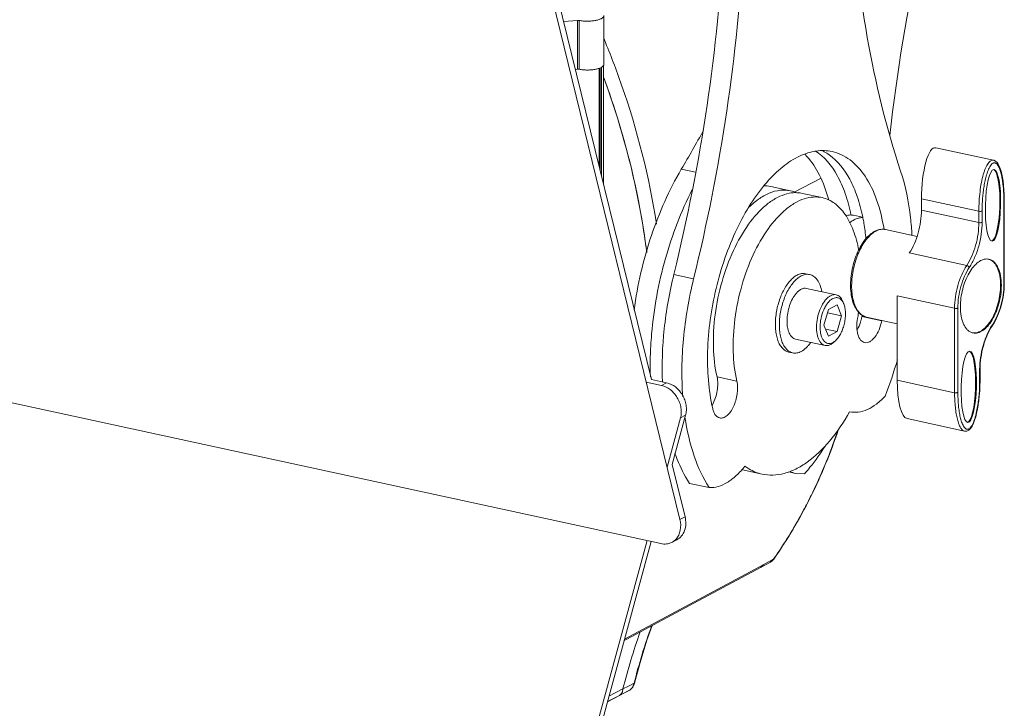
# Model space of a CAD drawing. Header units: millimetres. Extents: x 29170 to 33192, y 36 to 3108.
# Tile 177 of 256: x 32641 to 32850, y 1055 to 1201. Entities that reach past the tile are written whole.
import ezdxf

# ---------------------------------------------------------------- set-up
doc = ezdxf.new("R2010")
doc.units = ezdxf.units.MM
doc.layers.add('细实线', color=7, linetype='Continuous', lineweight=13)

msp = doc.modelspace()

# ---------------------------------------------------------------- linework, layer by layer
at = {"layer": '细实线'}
for p, q in [((32781.131, 1095.351), (32747.342, 1233.204)), ((32775.08, 1125.036), (32748.428, 1233.769)), ((32759.435, 1201.182), (32756.469, 1200.966)), ((32759.435, 1201.182), (32759.441, 1190.822)), ((32759.784, 1201.164), (32759.791, 1190.805)), ((32764.998, 1202.193), (32765.004, 1191.834)), ((32765.026, 1197.262), (32765.106, 1197.07)), ((32759.441, 1190.822), (32758.963, 1190.788)), ((32759.005, 1190.822), (32759.005, 1190.617)), ((32764.005, 1191.015), (32764.018, 1170.166)), ((32764.209, 1191.091), (32764.223, 1169.33)), ((32764.495, 1168.219), (32764.481, 1191.214)), ((32764.931, 1166.441), (32764.915, 1191.574)), ((32847.62, 1171.54), (32835.446, 1174.183)), ((32784.444, 1168.959), (32781.431, 1169.613)), ((32805.365, 1164.777), (32810.938, 1167.676)), ((32804.585, 1165.046), (32800.388, 1165.958)), ((32811.302, 1163.589), (32807.104, 1164.5)), ((32832.361, 1163.343), (32844.534, 1160.701)), ((32832.362, 1160.946), (32832.361, 1163.343)), ((32849.935, 1145.351), (32849.924, 1163.245)), ((32849.855, 1145.26), (32849.843, 1163.153)), ((32817.914, 1159.844), (32819.83, 1159.428)), ((32844.536, 1158.304), (32832.362, 1160.946)), ((32844.534, 1160.701), (32844.536, 1158.304)), ((32845.226, 1160.751), (32845.227, 1158.354)), ((32469.239, 1157.027), (32777.102, 1090.208)), ((32831.444, 1155.372), (32824.732, 1156.829)), ((32841.96, 1149.213), (32829.786, 1151.855)), ((32784.036, 1146.387), (32779.838, 1147.298)), ((32808.642, 1147.282), (32807.802, 1147.464)), ((32814.26, 1142.993), (32808.005, 1144.35)), ((32839.385, 1140.122), (32827.211, 1142.765)), ((32827.211, 1142.765), (32827.222, 1124.871)), ((32814.495, 1140.832), (32812.613, 1139.853)), ((32815.437, 1138.496), (32814.495, 1140.832)), ((32815.873, 1141.083), (32815.669, 1141.579)), ((32812.613, 1139.853), (32811.673, 1136.538)), ((32815.437, 1138.496), (32812.414, 1139.153)), ((32814.498, 1135.182), (32815.437, 1138.496)), ((32819.735, 1138.408), (32823.933, 1137.497)), ((32820.702, 1138.261), (32827.214, 1136.848)), ((32839.385, 1140.122), (32839.396, 1122.229)), ((32840.076, 1140.173), (32840.087, 1122.279)), ((32811.673, 1136.538), (32812.616, 1134.203)), ((32823.944, 1137.558), (32823.933, 1137.497)), ((32814.498, 1135.182), (32812.002, 1135.723)), ((32812.616, 1134.203), (32814.498, 1135.182)), ((32811.927, 1132.243), (32805.672, 1133.6)), ((32814.187, 1133.312), (32813.795, 1132.945)), ((32805.036, 1130.669), (32804.196, 1130.851)), ((32844.705, 1124.682), (32844.703, 1127.079)), ((32844.785, 1124.773), (32844.783, 1127.17)), ((32777.223, 1123.77), (32773.993, 1124.471)), ((32778.309, 1124.335), (32775.08, 1125.036)), ((32778.309, 1124.335), (32777.223, 1123.77)), ((32789.002, 1125.559), (32793.199, 1124.648)), ((32827.222, 1124.871), (32839.396, 1122.229)), ((32844.769, 1123.705), (32844.785, 1124.773)), ((32779.498, 1107.009), (32782.345, 1117.441)), ((32782.345, 1117.441), (32781.258, 1116.876)), ((32817.127, 1118.189), (32817.129, 1118.189)), ((32778.412, 1106.444), (32781.258, 1116.876)), ((32829.297, 1116.717), (32841.471, 1114.074)), ((32814.622, 1114.134), (32814.681, 1114.308)), ((32782.217, 1095.917), (32779.498, 1107.009)), ((32794.378, 1105.865), (32798.576, 1104.954)), ((32804.199, 1105.419), (32805.645, 1105.106)), ((32805.645, 1105.106), (32807.583, 1105.044)), ((32783.15, 1102.995), (32787.348, 1102.084)), ((32782.217, 1095.917), (32781.131, 1095.351)), ((32747.632, 993.655), (32774.155, 1090.847)), ((32748.718, 994.22), (32775.035, 1090.656)), ((32780.493, 1091.046), (32779.407, 1090.481)), ((32799.912, 1086.319), (32798.804, 1085.724)), ((32800.247, 1086.499), (32799.912, 1086.319)), ((32800.967, 1086.886), (32800.247, 1086.499)), ((32800.348, 1086.31), (32800.354, 1086.313)), ((32800.966, 1086.854), (32801.03, 1086.94)), ((32800.967, 1086.886), (32801.012, 1086.95)), ((32800.967, 1086.886), (32801.03, 1086.94)), ((32801.03, 1086.94), (32801.03, 1086.94)), ((32798.042, 1085.314), (32769.376, 1069.918)), ((32798.804, 1085.724), (32798.042, 1085.314)), ((32766.087, 1057.867), (32769.034, 1059.399)), ((32770.167, 1058.984), (32768.295, 1058.008)), ((32769.035, 1059.399), (32770.226, 1060.018)), ((32769.384, 1058.587), (32770.478, 1059.155)), ((32770.226, 1060.018), (32771.418, 1060.638)), ((32770.478, 1059.155), (32770.483, 1059.158)), ((32770.483, 1059.158), (32770.684, 1059.292)), ((32770.684, 1059.292), (32771.118, 1059.774)), ((32768.295, 1058.008), (32765.766, 1056.691)), ((32765.772, 1056.712), (32768.29, 1058.019)), ((32768.29, 1058.019), (32769.384, 1058.587))]:
    msp.add_line(p, q, dxfattribs=at)
for points in [[(32849.924, 1163.245), (32849.908, 1164.249), (32849.859, 1165.269), (32849.783, 1166.204), (32849.682, 1167.063), (32849.557, 1167.854), (32849.41, 1168.576), (32849.243, 1169.224), (32849.057, 1169.793), (32848.855, 1170.282), (32848.634, 1170.696), (32848.385, 1171.041), (32848.096, 1171.317), (32847.743, 1171.506), (32847.618, 1171.541)], [(32841.466, 1114.076), (32841.565, 1114.058), (32841.988, 1114.091), (32842.39, 1114.291), (32842.753, 1114.643), (32843.083, 1115.13), (32843.377, 1115.726), (32843.637, 1116.398), (32843.866, 1117.129), (32844.068, 1117.913), (32844.245, 1118.747), (32844.4, 1119.631), (32844.531, 1120.566), (32844.637, 1121.554), (32844.718, 1122.598), (32844.769, 1123.705)], [(32769.302, 1069.645), (32769.859, 1069.945), (32784.085, 1077.58), (32800.354, 1086.313)], [(32800.347, 1086.309), (32800.542, 1086.431), (32800.966, 1086.854)], [(32771.478, 1060.607), (32772.681, 1065.031), (32774.125, 1069.727), (32775.229, 1072.827)], [(32771.118, 1059.774), (32771.428, 1060.434), (32771.478, 1060.607)]]:
    msp.add_lwpolyline(points, dxfattribs=at)
for centre, radius, start, end in [((33210.563, 1133.568), 387.327, 167.62072, 173.59908), ((32540.509, 1312.414), 280.063, 329.34362, 331.27576), ((32798.977, 1159.419), 6.689, 77.83255, 90.69685), ((32780.646, 1154.526), 33.173, 14.99187, 16.51274), ((32879.724, 1160.764), 34.498, 176.65307, 180.02148), ((32879.558, 1160.774), 34.332, 176.36168, 176.65293), ((32781.558, 1151.679), 39.143, 11.16199, 11.54479), ((32824.507, 1152.573), 4.387, 114.50127, 117.50323), ((32824.746, 1152.584), 4.406, 117.50203, 120.05166), ((32824.2, 1154.373), 2.513, 77.77345, 86.62548), ((32846.216, 1148.478), 2.104, 77.76453, 83.68722), ((32834.736, 1145.342), 15.199, 359.68463, 0.03531), ((32771.313, 1146.702), 48.291, 349.5841, 350.24024), ((32771.369, 1146.692), 48.234, 350.23997, 351.22607), ((32814.371, 1144.657), 7.489, 310.4179, 311.12857), ((32810.159, 1140.169), 9.736, 345.66071, 349.57617), ((32753.161, 1150.645), 67.689, 349.58408, 349.79829), ((32857.763, 1129.849), 12.382, 146.69666, 147.4094), ((32837.672, 1142.863), 11.654, 326.6968, 327.45645), ((32856.854, 1127.602), 82.027, 175.03449, 175.18827), ((32843.715, 1136.954), 2.104, 253.10926, 257.75429), ((32811.205, 1135.703), 3.784, 309.54114, 313.20055), ((32747.181, 1151.579), 83.133, 338.79409, 344.38974), ((32861.027, 1127.089), 16.323, 179.70936, 180.03534), ((32781.936, 1123.107), 7.002, 329.59467, 331.62422), ((32704.127, 1151.569), 116.664, 339.67789, 341.28414), ((32709.329, 1149.546), 111.083, 333.77328, 339.72457), ((32796.321, 1114.818), 9.161, 256.83121, 257.74565), ((32713.014, 1147.759), 106.988, 331.85643, 333.75977), ((32717.223, 1145.418), 102.172, 325.60159, 331.90027), ((32799.687, 1087.553), 1.408, 298.28214, 304.7353), ((32719.54, 1143.865), 99.383, 325.06278, 325.58603), ((32728.033, 1135.704), 87.529, 298.7751, 299.00755), ((32769.654, 1060.549), 1.623, 311.98732, 314.2714), ((32769.33, 1060.832), 2.054, 321.49778, 327.2078)]:
    msp.add_arc(centre, radius, start, end, dxfattribs=at)
for centre, major_axis, ratio, start_param, end_param in [((32834.941, 1164.686), (0.386, 9.512), 0.2682237, -0.0468794, 1.7232819), ((32847.367, 1161.989), (0.186, 7.582), 0.2135599, 3.1518312, 6.1897679), ((32842.228, 1123.517), (0.186, 7.582), 0.2135599, 3.1518312, 6.1897679), ((32829.802, 1126.214), (0.386, 9.512), 0.2682237, -4.5599034, -3.1884721)]:
    msp.add_ellipse(centre, major_axis=major_axis, ratio=ratio, start_param=start_param, end_param=end_param, dxfattribs=at)
for centre in [(32847.535, 1161.952), (32842.396, 1123.48)]:
    msp.add_ellipse(centre, major_axis=(0.186, 7.582), ratio=0.2135599, dxfattribs=at)
for points, knots in [([(32817.271, 1229.301), (32817.859, 1218.658), (32820.068, 1198.347), (32824.875, 1178.454), (32827.94, 1169.228)], [0, 0, 0, 0, 0.5230007, 1, 1, 1, 1]), ([(32790.451, 1218.95), (32789.857, 1206.985), (32787.428, 1182.892), (32782.749, 1159.138), (32779.838, 1147.298)], [0, 0, 0, 0, 0.4956061, 1, 1, 1, 1]), ([(32794.623, 1217.519), (32794.016, 1205.639), (32791.579, 1181.722), (32786.926, 1158.14), (32784.036, 1146.387)], [0, 0, 0, 0, 0.4956839, 1, 1, 1, 1]), ([(32759.435, 1201.182), (32759.465, 1201.184), (32759.581, 1201.188), (32759.699, 1201.18), (32759.784, 1201.164)], [0, 0, 0, 0, 0.2556725, 1, 1, 1, 1]), ([(32764.998, 1202.193), (32764.998, 1202.141), (32764.975, 1202.031), (32764.88, 1201.877), (32764.729, 1201.732), (32764.526, 1201.596), (32764.273, 1201.47), (32763.974, 1201.356), (32763.634, 1201.256), (32763.118, 1201.139), (32762.412, 1201.042), (32761.529, 1201.001), (32760.644, 1201.036), (32760.063, 1201.112), (32759.784, 1201.164)], [0, 0, 0, 0, 0.0276748, 0.0586619, 0.0952083, 0.1384167, 0.1885991, 0.2455695, 0.308816, 0.3775983, 0.5279612, 0.6881611, 0.8486834, 1, 1, 1, 1]), ([(32765.106, 1197.07), (32766.421, 1193.907), (32771.259, 1181.236), (32774.612, 1167.991), (32776.172, 1157.977)], [0, 0, 0, 0, 0.2526228, 1, 1, 1, 1]), ([(32759.791, 1190.805), (32759.764, 1190.81), (32759.648, 1190.827), (32759.53, 1190.829), (32759.441, 1190.822)], [0, 0, 0, 0, 0.2374454, 1, 1, 1, 1]), ([(32765.004, 1191.834), (32765.005, 1191.782), (32764.982, 1191.671), (32764.886, 1191.518), (32764.736, 1191.373), (32764.532, 1191.237), (32764.28, 1191.111), (32763.981, 1190.997), (32763.641, 1190.897), (32763.124, 1190.78), (32762.418, 1190.683), (32761.535, 1190.642), (32760.65, 1190.677), (32760.07, 1190.752), (32759.791, 1190.805)], [0, 0, 0, 0, 0.0276748, 0.0586619, 0.0952083, 0.1384167, 0.1885991, 0.2455695, 0.308816, 0.3775983, 0.5279612, 0.6881611, 0.8486834, 1, 1, 1, 1]), ([(32774.102, 1151.976), (32773.708, 1155.098), (32771.74, 1167.675), (32768.31, 1180.018), (32764.996, 1189.008)], [0, 0, 0, 0, 0.2471836, 1, 1, 1, 1]), ([(32765.039, 1188.891), (32766.143, 1185.889), (32770.184, 1173.896), (32772.9, 1161.451), (32774.09, 1152.072)], [0, 0, 0, 0, 0.2528183, 1, 1, 1, 1]), ([(32799.549, 1166.83), (32800.596, 1168.028), (32802.734, 1170.141), (32806.29, 1172.47), (32809.905, 1173.658), (32812.32, 1173.6), (32813.421, 1173.361)], [0, 0, 0, 0, 0.2979025, 0.5591906, 0.7890115, 1, 1, 1, 1]), ([(32807.686, 1172.75), (32808.775, 1171.643), (32810.717, 1168.839), (32811.938, 1165.686), (32812.451, 1163.955)], [0, 0, 0, 0, 0.4623571, 1, 1, 1, 1]), ([(32809.805, 1173.533), (32811.777, 1172.283), (32814.25, 1169.219), (32816.345, 1164.354), (32817.108, 1161.467), (32817.416, 1159.932)], [0, 0, 0, 0, 0.4402491, 0.7049001, 1, 1, 1, 1]), ([(32811.401, 1173.506), (32811.52, 1173.447), (32811.997, 1173.198), (32812.455, 1172.911), (32812.786, 1172.676)], [0, 0, 0, 0, 0.2466708, 1, 1, 1, 1]), ([(32812.786, 1172.676), (32814.623, 1171.373), (32816.907, 1168.392), (32818.884, 1163.717), (32819.612, 1160.969), (32819.909, 1159.513)], [0, 0, 0, 0, 0.4432734, 0.7073022, 1, 1, 1, 1]), ([(32813.421, 1173.361), (32814.095, 1173.215), (32815.435, 1172.76), (32817.995, 1171.202), (32820.784, 1168.019), (32823.151, 1162.922), (32824.08, 1159.005), (32824.419, 1156.884)], [0, 0, 0, 0, 0.0987268, 0.2009855, 0.4265594, 0.6921309, 1, 1, 1, 1]), ([(32771.398, 1139.733), (32772.134, 1145.113), (32774.541, 1155.455), (32778.816, 1165.204), (32781.431, 1169.613)], [0, 0, 0, 0, 0.5143811, 1, 1, 1, 1]), ([(32847.618, 1171.54), (32847.526, 1171.56), (32847.322, 1171.561), (32847.024, 1171.432), (32846.739, 1171.189), (32846.461, 1170.841), (32846.192, 1170.389), (32845.934, 1169.837), (32845.69, 1169.19), (32845.374, 1168.171), (32845.043, 1166.721), (32844.754, 1164.823), (32844.575, 1162.791), (32844.534, 1161.401), (32844.534, 1160.701)], [0, 0, 0, 0, 0.0238356, 0.0497531, 0.0805906, 0.1178333, 0.1620986, 0.2135582, 0.271981, 0.3368782, 0.4836932, 0.6480689, 0.8227862, 1, 1, 1, 1]), ([(32849.843, 1163.153), (32849.843, 1163.923), (32849.791, 1165.423), (32849.581, 1167.257), (32849.296, 1168.624), (32849.064, 1169.408), (32848.831, 1169.976), (32848.634, 1170.35), (32848.409, 1170.665), (32848.18, 1170.868), (32847.973, 1170.958), (32847.809, 1170.982), (32847.636, 1170.953), (32847.463, 1170.87), (32847.296, 1170.736), (32847.074, 1170.493), (32846.83, 1170.112), (32846.582, 1169.595), (32846.365, 1169.035), (32846.177, 1168.449), (32845.957, 1167.648), (32845.735, 1166.631), (32845.534, 1165.402), (32845.388, 1164.176), (32845.321, 1163.359), (32845.295, 1162.952)], [0, 0, 0, 0, 0.1346701, 0.2623026, 0.3223661, 0.3787272, 0.4050421, 0.4297082, 0.4523392, 0.4726498, 0.4821231, 0.4914942, 0.5013324, 0.5122744, 0.5246802, 0.5385525, 0.5696227, 0.603456, 0.6387111, 0.6746907, 0.7110212, 0.7839642, 0.856668, 0.9287499, 1, 1, 1, 1]), ([(32830.343, 1155.66), (32830.276, 1156.887), (32829.899, 1161.47), (32829.003, 1166.028), (32827.94, 1169.228)], [0, 0, 0, 0, 0.2670184, 1, 1, 1, 1]), ([(32788.08, 1118.844), (32787.174, 1122.802), (32786.578, 1131.448), (32788.381, 1144.388), (32791.964, 1154.879), (32795.985, 1162.239), (32798.316, 1165.42), (32799.549, 1166.83)], [0, 0, 0, 0, 0.2398532, 0.5055234, 0.7680739, 0.8893715, 1, 1, 1, 1]), ([(32783.747, 1165.293), (32781.353, 1160.636), (32777.548, 1150.614), (32775.603, 1140.087), (32775.135, 1134.702)], [0, 0, 0, 0, 0.4920788, 1, 1, 1, 1]), ([(32789.002, 1125.559), (32788.533, 1127.608), (32788.047, 1132.034), (32788.439, 1138.867), (32789.874, 1145.801), (32792.242, 1152.285), (32795.351, 1157.809), (32798.522, 1161.447), (32801.257, 1163.401), (32803.237, 1164.316), (32805.207, 1164.721), (32806.499, 1164.631), (32807.106, 1164.499)], [0, 0, 0, 0, 0.1320682, 0.2776884, 0.4285146, 0.5753495, 0.7096289, 0.8249828, 0.87487, 0.9198704, 0.961016, 1, 1, 1, 1]), ([(32793.199, 1124.648), (32792.731, 1126.697), (32792.245, 1131.123), (32792.637, 1137.956), (32794.072, 1144.89), (32796.44, 1151.374), (32799.549, 1156.898), (32802.72, 1160.535), (32805.454, 1162.49), (32807.435, 1163.405), (32809.405, 1163.81), (32810.697, 1163.72), (32811.303, 1163.588)], [0, 0, 0, 0, 0.1320682, 0.2776884, 0.4285146, 0.5753495, 0.7096289, 0.8249828, 0.87487, 0.9198704, 0.961016, 1, 1, 1, 1]), ([(32795.506, 1161.281), (32796.207, 1161.995), (32797.629, 1163.249), (32799.961, 1164.605), (32802.311, 1165.267), (32803.867, 1165.202), (32804.585, 1165.046)], [0, 0, 0, 0, 0.293275, 0.5529184, 0.7846096, 1, 1, 1, 1]), ([(32811.303, 1163.588), (32812.244, 1163.384), (32814.154, 1162.477), (32816.409, 1159.981), (32818.101, 1156.535), (32818.789, 1153.88), (32819.05, 1152.441)], [0, 0, 0, 0, 0.2018442, 0.428264, 0.6933372, 1, 1, 1, 1]), ([(32849.843, 1163.153), (32849.855, 1163.16), (32849.89, 1163.18), (32849.924, 1163.217), (32849.924, 1163.245)], [0, 0, 0, 0, 0.3248228, 1, 1, 1, 1]), ([(32817.914, 1159.844), (32817.659, 1159.899), (32817.118, 1159.94), (32816.586, 1159.841), (32816.324, 1159.762)], [0, 0, 0, 0, 0.4875608, 1, 1, 1, 1]), ([(32819.847, 1159.363), (32819.556, 1159.367), (32818.944, 1159.284), (32818.374, 1159.053), (32818.093, 1158.907)], [0, 0, 0, 0, 0.478654, 1, 1, 1, 1]), ([(32819.961, 1159.256), (32820.031, 1158.901), (32820.298, 1157.439), (32820.488, 1155.962), (32820.592, 1154.842)], [0, 0, 0, 0, 0.2434194, 1, 1, 1, 1]), ([(32829.786, 1151.855), (32830.198, 1152.481), (32830.93, 1153.864), (32831.731, 1156.117), (32832.238, 1158.509), (32832.363, 1160.141), (32832.362, 1160.946)], [0, 0, 0, 0, 0.2350449, 0.4883296, 0.7476401, 1, 1, 1, 1]), ([(32845.226, 1160.751), (32845.183, 1160.729), (32845.078, 1160.697), (32844.846, 1160.666), (32844.657, 1160.674), (32844.534, 1160.701)], [0, 0, 0, 0, 0.2049235, 0.4627918, 1, 1, 1, 1]), ([(32818.093, 1158.907), (32818.009, 1158.863), (32817.663, 1158.671), (32817.34, 1158.441), (32817.106, 1158.251)], [0, 0, 0, 0, 0.2389666, 1, 1, 1, 1]), ([(32844.536, 1158.304), (32844.536, 1157.499), (32844.412, 1155.866), (32843.905, 1153.474), (32843.104, 1151.222), (32842.372, 1149.839), (32841.96, 1149.213)], [0, 0, 0, 0, 0.2523659, 0.5116704, 0.7649493, 1, 1, 1, 1]), ([(32845.227, 1158.354), (32845.228, 1157.507), (32845.097, 1155.788), (32844.563, 1153.27), (32843.72, 1150.9), (32842.949, 1149.444), (32842.516, 1148.785)], [0, 0, 0, 0, 0.2523649, 0.5116704, 0.7649502, 1, 1, 1, 1]), ([(32845.227, 1158.354), (32845.185, 1158.332), (32845.08, 1158.3), (32844.848, 1158.268), (32844.659, 1158.277), (32844.536, 1158.304)], [0, 0, 0, 0, 0.2049485, 0.4627983, 1, 1, 1, 1]), ([(32822.481, 1156.465), (32821.759, 1156.089), (32820.775, 1155.198), (32819.722, 1153.746), (32819.246, 1152.883), (32819.023, 1152.425)], [0, 0, 0, 0, 0.4532338, 0.716063, 1, 1, 1, 1]), ([(32819.068, 1151.982), (32819.289, 1152.481), (32819.764, 1153.418), (32820.601, 1154.669), (32821.512, 1155.677), (32822.194, 1156.198), (32822.539, 1156.398)], [0, 0, 0, 0, 0.2871171, 0.5520423, 0.7902367, 1, 1, 1, 1]), ([(32822.687, 1156.565), (32823.012, 1156.713), (32823.688, 1156.924), (32824.4, 1156.901), (32824.732, 1156.829)], [0, 0, 0, 0, 0.512658, 1, 1, 1, 1]), ([(32822.711, 1156.492), (32822.973, 1156.628), (32823.505, 1156.839), (32824.078, 1156.898), (32824.348, 1156.882)], [0, 0, 0, 0, 0.5223001, 1, 1, 1, 1]), ([(32819.023, 1152.425), (32818.754, 1151.871), (32818.276, 1150.71), (32817.751, 1148.889), (32817.419, 1147.016), (32817.293, 1145.165), (32817.379, 1143.408), (32817.677, 1141.812), (32818.183, 1140.431), (32818.687, 1139.646), (32818.975, 1139.321)], [0, 0, 0, 0, 0.1347606, 0.2742113, 0.4142361, 0.5506631, 0.6796851, 0.7983205, 0.9049623, 1, 1, 1, 1]), ([(32818.985, 1139.428), (32818.739, 1139.747), (32818.306, 1140.505), (32817.866, 1141.817), (32817.602, 1143.335), (32817.497, 1145.613), (32817.849, 1148.576), (32818.58, 1150.884), (32819.068, 1151.982)], [0, 0, 0, 0, 0.0928441, 0.1989055, 0.3175143, 0.4465883, 0.7231888, 1, 1, 1, 1]), ([(32841.96, 1149.213), (32841.549, 1148.587), (32840.816, 1147.204), (32840.016, 1144.952), (32839.508, 1142.56), (32839.384, 1140.927), (32839.385, 1140.122)], [0, 0, 0, 0, 0.2350507, 0.4883296, 0.7476341, 1, 1, 1, 1]), ([(32842.516, 1148.785), (32842.126, 1148.192), (32841.432, 1146.881), (32840.674, 1144.748), (32840.193, 1142.482), (32840.075, 1140.935), (32840.076, 1140.173)], [0, 0, 0, 0, 0.2350505, 0.4883296, 0.7476343, 1, 1, 1, 1]), ([(32846.447, 1150.569), (32846.282, 1150.588), (32845.936, 1150.585), (32845.415, 1150.464), (32844.891, 1150.231), (32844.166, 1149.758), (32843.302, 1148.893), (32842.403, 1147.563), (32841.645, 1145.966), (32841.069, 1144.191), (32840.707, 1142.334), (32840.619, 1141.075), (32840.619, 1140.455)], [0, 0, 0, 0, 0.0394379, 0.0809973, 0.1258004, 0.1745839, 0.2850829, 0.4124292, 0.5532008, 0.7021844, 0.8532306, 1, 1, 1, 1]), ([(32842.516, 1148.785), (32842.496, 1148.834), (32842.431, 1148.933), (32842.255, 1149.097), (32842.082, 1149.187), (32841.96, 1149.213)], [0, 0, 0, 0, 0.2217331, 0.4809962, 1, 1, 1, 1]), ([(32849.311, 1144.977), (32849.311, 1145.672), (32849.21, 1146.965), (32848.772, 1148.47), (32848.233, 1149.419), (32847.775, 1149.958), (32847.25, 1150.344), (32846.858, 1150.492), (32846.662, 1150.534)], [0, 0, 0, 0, 0.3164854, 0.5884457, 0.7059612, 0.8118412, 0.9085087, 1, 1, 1, 1]), ([(32849.143, 1145.014), (32849.143, 1145.675), (32849.05, 1146.912), (32848.655, 1148.36), (32848.168, 1149.296), (32847.752, 1149.844), (32847.275, 1150.259), (32846.913, 1150.442), (32846.73, 1150.505)], [0, 0, 0, 0, 0.3128539, 0.5845876, 0.7031896, 0.8105621, 0.9084604, 1, 1, 1, 1]), ([(32777.414, 1124.489), (32777.26, 1128.241), (32777.565, 1135.93), (32778.904, 1143.502), (32779.838, 1147.298)], [0, 0, 0, 0, 0.4898708, 1, 1, 1, 1]), ([(32804.196, 1130.851), (32804.075, 1130.877), (32803.833, 1130.952), (32803.365, 1131.185), (32802.823, 1131.643), (32802.293, 1132.395), (32801.874, 1133.336), (32801.575, 1134.441), (32801.402, 1135.68), (32801.362, 1137.018), (32801.454, 1138.417), (32801.676, 1139.838), (32802.022, 1141.239), (32802.481, 1142.58), (32803.042, 1143.824), (32803.686, 1144.934), (32804.398, 1145.879), (32805.157, 1146.633), (32805.714, 1147.017), (32805.994, 1147.162)], [0, 0, 0, 0, 0.0198243, 0.0400493, 0.0830021, 0.1311588, 0.1855698, 0.2463555, 0.3129656, 0.3843823, 0.4592704, 0.5360918, 0.6132038, 0.6889482, 0.7617397, 0.8301605, 0.8930682, 0.9497268, 1, 1, 1, 1]), ([(32805.036, 1130.669), (32804.914, 1130.695), (32804.673, 1130.769), (32804.205, 1131.003), (32803.663, 1131.461), (32803.132, 1132.213), (32802.713, 1133.154), (32802.414, 1134.259), (32802.242, 1135.498), (32802.201, 1136.836), (32802.293, 1138.235), (32802.515, 1139.655), (32802.861, 1141.057), (32803.321, 1142.398), (32803.881, 1143.642), (32804.526, 1144.751), (32805.237, 1145.697), (32805.996, 1146.451), (32806.554, 1146.835), (32806.834, 1146.98)], [0, 0, 0, 0, 0.0198243, 0.0400493, 0.0830021, 0.1311588, 0.1855698, 0.2463555, 0.3129656, 0.3843823, 0.4592704, 0.5360918, 0.6132038, 0.6889482, 0.7617397, 0.8301605, 0.8930682, 0.9497268, 1, 1, 1, 1]), ([(32805.994, 1147.162), (32806.283, 1147.313), (32806.74, 1147.48), (32807.362, 1147.529), (32807.659, 1147.495), (32807.802, 1147.464)], [0, 0, 0, 0, 0.5231242, 0.7648067, 1, 1, 1, 1]), ([(32806.834, 1146.98), (32807.122, 1147.13), (32807.579, 1147.298), (32808.202, 1147.347), (32808.499, 1147.313), (32808.642, 1147.282)], [0, 0, 0, 0, 0.5231242, 0.7648067, 1, 1, 1, 1]), ([(32808.642, 1147.282), (32808.796, 1147.248), (32809.102, 1147.146), (32809.53, 1146.897), (32809.924, 1146.554), (32810.416, 1145.957), (32810.913, 1144.987), (32811.152, 1144.122), (32811.245, 1143.653)], [0, 0, 0, 0, 0.1003767, 0.2039588, 0.3135324, 0.4312064, 0.6951707, 1, 1, 1, 1]), ([(32784.036, 1146.387), (32783.008, 1142.207), (32781.593, 1133.896), (32781.435, 1125.456), (32781.738, 1121.374)], [0, 0, 0, 0, 0.5126128, 1, 1, 1, 1]), ([(32843.268, 1134.905), (32843.434, 1134.883), (32843.78, 1134.879), (32844.303, 1134.99), (32844.831, 1135.216), (32845.561, 1135.681), (32846.433, 1136.541), (32847.34, 1137.871), (32848.106, 1139.472), (32848.689, 1141.256), (32849.055, 1143.123), (32849.144, 1144.39), (32849.143, 1145.014)], [0, 0, 0, 0, 0.0393989, 0.080817, 0.1254258, 0.1740015, 0.2841637, 0.4113744, 0.552231, 0.7014748, 0.8528734, 1, 1, 1, 1]), ([(32843.269, 1134.898), (32843.434, 1134.862), (32843.781, 1134.831), (32844.314, 1134.908), (32844.853, 1135.105), (32845.601, 1135.54), (32846.501, 1136.382), (32847.438, 1137.71), (32848.232, 1139.327), (32848.838, 1141.141), (32849.219, 1143.046), (32849.312, 1144.34), (32849.311, 1144.977)], [0, 0, 0, 0, 0.0393605, 0.0803361, 0.1242752, 0.1721174, 0.2810368, 0.4077179, 0.5488363, 0.6989735, 0.8516172, 1, 1, 1, 1]), ([(32847.414, 1136.648), (32847.804, 1137.241), (32848.498, 1138.551), (32849.257, 1140.685), (32849.737, 1142.951), (32849.855, 1144.498), (32849.855, 1145.26)], [0, 0, 0, 0, 0.2350505, 0.4883296, 0.7476343, 1, 1, 1, 1]), ([(32849.935, 1145.258), (32849.93, 1144.494), (32849.807, 1142.944), (32849.326, 1140.673), (32848.571, 1138.526), (32847.883, 1137.2), (32847.497, 1136.594)], [0, 0, 0, 0, 0.2520354, 0.5102426, 0.7631245, 1, 1, 1, 1]), ([(32849.855, 1145.26), (32849.867, 1145.266), (32849.901, 1145.286), (32849.935, 1145.323), (32849.935, 1145.351)], [0, 0, 0, 0, 0.3254091, 1, 1, 1, 1]), ([(32805.672, 1133.6), (32805.535, 1133.63), (32805.26, 1133.734), (32804.894, 1134.008), (32804.576, 1134.389), (32804.31, 1134.869), (32804.1, 1135.436), (32803.894, 1136.324), (32803.81, 1137.571), (32803.961, 1139.132), (32804.35, 1140.682), (32804.941, 1142.089), (32805.479, 1142.918), (32805.778, 1143.27)], [0, 0, 0, 0, 0.0390281, 0.0803376, 0.1256913, 0.1761281, 0.2320256, 0.2932469, 0.4291674, 0.5770869, 0.7277875, 0.8715964, 1, 1, 1, 1]), ([(32805.778, 1143.27), (32805.937, 1143.456), (32806.261, 1143.788), (32806.644, 1144.055), (32806.836, 1144.155)], [0, 0, 0, 0, 0.5313701, 1, 1, 1, 1]), ([(32806.836, 1144.155), (32807.022, 1144.252), (32807.406, 1144.394), (32807.819, 1144.391), (32808.006, 1144.35)], [0, 0, 0, 0, 0.5242621, 1, 1, 1, 1]), ([(32813.09, 1142.797), (32812.909, 1142.703), (32812.548, 1142.455), (32812.057, 1141.967), (32811.597, 1141.355), (32811.026, 1140.371), (32810.478, 1138.959), (32810.116, 1137.167), (32810.078, 1135.668), (32810.231, 1134.566), (32810.424, 1133.851), (32810.695, 1133.242), (32811.039, 1132.755), (32811.45, 1132.407), (32811.769, 1132.277), (32811.927, 1132.243)], [0, 0, 0, 0, 0.0503044, 0.1069983, 0.1699456, 0.2384099, 0.3868743, 0.540756, 0.6869783, 0.7536294, 0.8144523, 0.8688959, 0.9170813, 0.9600601, 1, 1, 1, 1]), ([(32814.26, 1142.993), (32814.073, 1143.033), (32813.661, 1143.037), (32813.277, 1142.894), (32813.09, 1142.797)], [0, 0, 0, 0, 0.4757482, 1, 1, 1, 1]), ([(32815.629, 1141.561), (32815.513, 1141.744), (32815.309, 1141.994), (32814.97, 1142.228), (32814.705, 1142.34), (32814.424, 1142.391), (32814.028, 1142.378), (32813.736, 1142.274), (32813.552, 1142.179)], [0, 0, 0, 0, 0.2701563, 0.3923555, 0.5094625, 0.6251903, 0.7434361, 1, 1, 1, 1]), ([(32815.669, 1141.579), (32815.593, 1141.764), (32815.423, 1142.105), (32815.092, 1142.536), (32814.703, 1142.844), (32814.408, 1142.961), (32814.26, 1142.993)], [0, 0, 0, 0, 0.2898486, 0.5483901, 0.7814878, 1, 1, 1, 1]), ([(32813.552, 1142.179), (32813.364, 1142.081), (32812.989, 1141.813), (32812.49, 1141.278), (32812.031, 1140.604), (32811.484, 1139.529), (32811.104, 1138.322), (32810.902, 1137.066), (32810.849, 1136.136), (32810.897, 1135.259), (32811.045, 1134.464), (32811.287, 1133.783), (32811.618, 1133.236), (32812.033, 1132.846), (32812.523, 1132.641), (32813.057, 1132.644), (32813.394, 1132.77), (32813.558, 1132.856)], [0, 0, 0, 0, 0.0529545, 0.1135718, 0.1814659, 0.2554022, 0.4137425, 0.4939847, 0.5718604, 0.645284, 0.7125182, 0.7723974, 0.8246327, 0.8702393, 0.9119355, 0.9538426, 1, 1, 1, 1]), ([(32814.187, 1133.312), (32814.405, 1133.517), (32814.818, 1134.009), (32815.329, 1134.877), (32815.748, 1135.884), (32816.053, 1136.975), (32816.228, 1138.095), (32816.264, 1139.184), (32816.159, 1140.187), (32815.987, 1140.806), (32815.873, 1141.083)], [0, 0, 0, 0, 0.1079734, 0.229951, 0.3622528, 0.4999963, 0.6377403, 0.7700434, 0.8920233, 1, 1, 1, 1]), ([(32815.873, 1141.083), (32815.856, 1141.126), (32815.784, 1141.29), (32815.7, 1141.449), (32815.629, 1141.561)], [0, 0, 0, 0, 0.2606315, 1, 1, 1, 1]), ([(32840.619, 1140.455), (32840.62, 1139.784), (32840.715, 1138.53), (32841.123, 1137.064), (32841.625, 1136.123), (32842.054, 1135.578), (32842.545, 1135.171), (32842.917, 1134.998), (32843.104, 1134.941)], [0, 0, 0, 0, 0.3139935, 0.5858397, 0.7041266, 0.8110463, 0.9085419, 1, 1, 1, 1]), ([(32818.975, 1139.321), (32819.039, 1139.248), (32819.299, 1138.975), (32819.6, 1138.74), (32819.841, 1138.599)], [0, 0, 0, 0, 0.2577502, 1, 1, 1, 1]), ([(32819.404, 1138.966), (32819.367, 1139), (32819.218, 1139.146), (32819.081, 1139.304), (32818.985, 1139.428)], [0, 0, 0, 0, 0.2431136, 1, 1, 1, 1]), ([(32820.141, 1138.455), (32820.076, 1138.486), (32819.811, 1138.627), (32819.57, 1138.811), (32819.404, 1138.966)], [0, 0, 0, 0, 0.2425685, 1, 1, 1, 1]), ([(32819.841, 1138.599), (32819.908, 1138.56), (32820.181, 1138.414), (32820.476, 1138.31), (32820.702, 1138.261)], [0, 0, 0, 0, 0.2523032, 1, 1, 1, 1]), ([(32820.702, 1138.261), (32820.557, 1138.293), (32820.367, 1138.352), (32820.186, 1138.433), (32820.141, 1138.455)], [0, 0, 0, 0, 0.7475569, 1, 1, 1, 1]), ([(32840.076, 1140.173), (32840.033, 1140.151), (32839.928, 1140.118), (32839.697, 1140.087), (32839.507, 1140.096), (32839.385, 1140.122)], [0, 0, 0, 0, 0.2049485, 0.4627983, 1, 1, 1, 1]), ([(32820.311, 1132.847), (32819.984, 1132.918), (32819.311, 1133.405), (32818.79, 1134.636), (32818.593, 1136.216), (32818.698, 1137.37), (32818.809, 1137.971)], [0, 0, 0, 0, 0.1750214, 0.3996099, 0.6811931, 1, 1, 1, 1]), ([(32819.592, 1137.758), (32819.542, 1137.561), (32819.325, 1136.81), (32819.015, 1136.084), (32818.725, 1135.584)], [0, 0, 0, 0, 0.2599405, 1, 1, 1, 1]), ([(32823.933, 1137.497), (32823.811, 1136.837), (32823.454, 1135.605), (32822.715, 1134.24), (32821.983, 1133.429), (32821.432, 1133.024), (32820.866, 1132.809), (32820.484, 1132.81), (32820.311, 1132.847)], [0, 0, 0, 0, 0.3150851, 0.5986355, 0.7200333, 0.8256452, 0.9171615, 1, 1, 1, 1]), ([(32844.703, 1127.172), (32844.708, 1127.997), (32844.84, 1129.671), (32845.36, 1132.124), (32846.173, 1134.44), (32846.915, 1135.868), (32847.331, 1136.519)], [0, 0, 0, 0, 0.2521947, 0.5109841, 0.7641116, 1, 1, 1, 1]), ([(32844.783, 1127.17), (32844.783, 1127.993), (32844.91, 1129.665), (32845.43, 1132.113), (32846.247, 1134.415), (32846.994, 1135.827), (32847.413, 1136.464)], [0, 0, 0, 0, 0.2525321, 0.5124138, 0.7659392, 1, 1, 1, 1]), ([(32847.414, 1136.648), (32847.427, 1136.616), (32847.444, 1136.553), (32847.428, 1136.488), (32847.413, 1136.464)], [0, 0, 0, 0, 0.5491476, 1, 1, 1, 1]), ([(32775.116, 1134.483), (32775.052, 1133.728), (32774.844, 1130.763), (32774.802, 1127.785), (32774.875, 1125.571)], [0, 0, 0, 0, 0.254903, 1, 1, 1, 1]), ([(32808.907, 1132.888), (32808.753, 1132.674), (32808.437, 1132.272), (32807.783, 1131.589), (32807.23, 1131.171), (32806.844, 1130.97)], [0, 0, 0, 0, 0.279059, 0.5391216, 1, 1, 1, 1]), ([(32811.927, 1132.243), (32812.114, 1132.202), (32812.527, 1132.199), (32812.91, 1132.341), (32813.097, 1132.438)], [0, 0, 0, 0, 0.4757457, 1, 1, 1, 1]), ([(32813.097, 1132.438), (32813.141, 1132.461), (32813.322, 1132.562), (32813.492, 1132.684), (32813.614, 1132.785)], [0, 0, 0, 0, 0.2384696, 1, 1, 1, 1]), ([(32813.558, 1132.856), (32813.576, 1132.865), (32813.647, 1132.903), (32813.716, 1132.945), (32813.767, 1132.979)], [0, 0, 0, 0, 0.2447278, 1, 1, 1, 1]), ([(32813.767, 1132.979), (32813.803, 1133.002), (32813.95, 1133.104), (32814.088, 1133.219), (32814.187, 1133.312)], [0, 0, 0, 0, 0.2397337, 1, 1, 1, 1]), ([(32806.844, 1130.97), (32806.555, 1130.82), (32806.099, 1130.652), (32805.476, 1130.604), (32805.179, 1130.638), (32805.036, 1130.669)], [0, 0, 0, 0, 0.5231242, 0.7648067, 1, 1, 1, 1]), ([(32844.703, 1127.079), (32844.715, 1127.085), (32844.75, 1127.105), (32844.783, 1127.142), (32844.783, 1127.17)], [0, 0, 0, 0, 0.3254091, 1, 1, 1, 1]), ([(32781.258, 1116.876), (32781.351, 1117.214), (32781.457, 1117.93), (32781.388, 1119.031), (32781.101, 1120.133), (32780.453, 1121.513), (32779.241, 1122.942), (32777.901, 1123.623), (32777.223, 1123.77)], [0, 0, 0, 0, 0.1195761, 0.2449352, 0.3744893, 0.5059289, 0.7630185, 1, 1, 1, 1]), ([(32778.309, 1124.335), (32778.987, 1124.188), (32780.328, 1123.507), (32781.54, 1122.078), (32782.187, 1120.698), (32782.474, 1119.597), (32782.543, 1118.495), (32782.437, 1117.779), (32782.345, 1117.441)], [0, 0, 0, 0, 0.2369815, 0.4940711, 0.6255107, 0.7550648, 0.8804239, 1, 1, 1, 1]), ([(32789.002, 1125.559), (32789.216, 1124.621), (32789.179, 1122.593), (32788.579, 1120.672), (32788.096, 1119.78)], [0, 0, 0, 0, 0.4867284, 1, 1, 1, 1]), ([(32793.199, 1124.648), (32793.396, 1123.79), (32793.395, 1122.392), (32793.025, 1120.601), (32792.552, 1119.304), (32791.93, 1118.198), (32791.203, 1117.366), (32790.409, 1116.861), (32789.827, 1116.806), (32789.58, 1116.86)], [0, 0, 0, 0, 0.2772358, 0.4283686, 0.5755204, 0.7100922, 0.8257087, 0.9203979, 1, 1, 1, 1]), ([(32840.087, 1122.279), (32840.087, 1121.846), (32840.104, 1120.989), (32840.182, 1119.725), (32840.316, 1118.505), (32840.48, 1117.525), (32840.651, 1116.779), (32840.799, 1116.253), (32840.97, 1115.76), (32841.168, 1115.31), (32841.4, 1114.92), (32841.672, 1114.61), (32841.967, 1114.455), (32842.221, 1114.458), (32842.415, 1114.53), (32842.604, 1114.665), (32842.853, 1114.929), (32843.123, 1115.357), (32843.393, 1115.939), (32843.626, 1116.572), (32843.826, 1117.231), (32844.055, 1118.13), (32844.281, 1119.267), (32844.477, 1120.637), (32844.653, 1122.44), (32844.705, 1123.789), (32844.705, 1124.682)], [0, 0, 0, 0, 0.0671954, 0.1327545, 0.1963248, 0.2573637, 0.2866805, 0.3149851, 0.3420509, 0.3675637, 0.3911005, 0.4121942, 0.4309571, 0.4403722, 0.4507071, 0.4625682, 0.4760713, 0.50679, 0.5404464, 0.5755013, 0.61121, 0.6471962, 0.7192582, 0.7908673, 0.8616656, 1, 1, 1, 1]), ([(32844.705, 1124.682), (32844.717, 1124.688), (32844.751, 1124.708), (32844.785, 1124.745), (32844.785, 1124.773)], [0, 0, 0, 0, 0.3248236, 1, 1, 1, 1]), ([(32817.129, 1118.189), (32817.727, 1118.059), (32819.031, 1118.015), (32820.992, 1118.607), (32822.932, 1119.797), (32824.107, 1120.888), (32824.685, 1121.508)], [0, 0, 0, 0, 0.2134479, 0.4442955, 0.7046516, 1, 1, 1, 1]), ([(32840.087, 1122.279), (32840.045, 1122.257), (32839.94, 1122.225), (32839.708, 1122.194), (32839.518, 1122.202), (32839.396, 1122.229)], [0, 0, 0, 0, 0.2049235, 0.4627918, 1, 1, 1, 1]), ([(32839.396, 1122.229), (32839.396, 1121.701), (32839.42, 1120.671), (32839.53, 1119.184), (32839.708, 1117.824), (32839.95, 1116.63), (32840.247, 1115.636), (32840.55, 1114.953), (32840.825, 1114.538), (32841.075, 1114.258), (32841.309, 1114.111), (32841.466, 1114.076)], [0, 0, 0, 0, 0.1819968, 0.3546459, 0.5133019, 0.6540828, 0.7737541, 0.870368, 0.9100861, 0.9444014, 1, 1, 1, 1]), ([(32789.58, 1116.86), (32789.405, 1116.898), (32789.05, 1117.058), (32788.619, 1117.5), (32788.285, 1118.112), (32788.138, 1118.587), (32788.08, 1118.844)], [0, 0, 0, 0, 0.2056135, 0.4332836, 0.6970251, 1, 1, 1, 1]), ([(32798.574, 1104.954), (32799.326, 1104.791), (32800.914, 1104.653), (32803.343, 1105.039), (32805.799, 1105.992), (32809.206, 1108.079), (32813.269, 1112.077), (32815.886, 1115.994), (32817.127, 1118.189)], [0, 0, 0, 0, 0.095353, 0.1949279, 0.3021936, 0.4195009, 0.6876911, 1, 1, 1, 1]), ([(32782.21, 1117.063), (32782.624, 1114.241), (32783.786, 1109.034), (32786.003, 1104.139), (32787.348, 1102.084)], [0, 0, 0, 0, 0.5373059, 1, 1, 1, 1]), ([(32814.71, 1114.248), (32813.05, 1109.345), (32809.135, 1099.88), (32803.914, 1091.061), (32801.03, 1086.94)], [0, 0, 0, 0, 0.5071566, 1, 1, 1, 1]), ([(32783.15, 1102.995), (32782.847, 1103.457), (32781.632, 1105.469), (32780.687, 1107.637), (32780.089, 1109.331)], [0, 0, 0, 0, 0.2354059, 1, 1, 1, 1]), ([(32807.583, 1105.044), (32807.972, 1105.488), (32809.554, 1107.379), (32810.98, 1109.398), (32811.986, 1110.98)], [0, 0, 0, 0, 0.2396725, 1, 1, 1, 1]), ([(32787.348, 1102.084), (32787.981, 1102.063), (32789.331, 1102.26), (32791.286, 1103.174), (32793.197, 1104.658), (32794.344, 1105.923), (32794.905, 1106.629)], [0, 0, 0, 0, 0.2084822, 0.4402101, 0.7032775, 1, 1, 1, 1]), ([(32794.905, 1106.629), (32795.186, 1106.424), (32796.314, 1105.681), (32797.595, 1105.167), (32798.574, 1104.954)], [0, 0, 0, 0, 0.257618, 1, 1, 1, 1]), ([(32780.312, 1091.186), (32780.537, 1091.437), (32780.924, 1092.029), (32781.374, 1093.434), (32781.313, 1094.605), (32781.131, 1095.351)], [0, 0, 0, 0, 0.2309084, 0.474915, 1, 1, 1, 1]), ([(32782.217, 1095.917), (32782.338, 1095.423), (32782.453, 1094.432), (32782.209, 1093.004), (32781.555, 1091.803), (32780.866, 1091.24), (32780.493, 1091.046)], [0, 0, 0, 0, 0.2749187, 0.5329, 0.7725257, 1, 1, 1, 1]), ([(32777.102, 1090.208), (32777.495, 1090.122), (32778.295, 1090.071), (32779.066, 1090.304), (32779.407, 1090.481)], [0, 0, 0, 0, 0.5111513, 1, 1, 1, 1]), ([(32779.407, 1090.481), (32779.491, 1090.525), (32779.824, 1090.717), (32780.119, 1090.971), (32780.312, 1091.186)], [0, 0, 0, 0, 0.2485999, 1, 1, 1, 1]), ([(32800.489, 1086.396), (32800.533, 1086.426), (32800.715, 1086.567), (32800.867, 1086.742), (32800.967, 1086.886)], [0, 0, 0, 0, 0.2342254, 1, 1, 1, 1]), ([(32769.035, 1059.399), (32769.03, 1059.115), (32768.91, 1058.564), (32768.516, 1058.144), (32768.29, 1058.019)], [0, 0, 0, 0, 0.523281, 1, 1, 1, 1]), ([(32771.056, 1059.72), (32771.099, 1059.788), (32771.263, 1060.074), (32771.368, 1060.393), (32771.418, 1060.638)], [0, 0, 0, 0, 0.2430227, 1, 1, 1, 1]), ([(32771.418, 1060.638), (32771.433, 1060.632), (32771.448, 1060.624), (32771.479, 1060.613), (32771.478, 1060.607)], [0, 0, 0, 0, 0.7276671, 1, 1, 1, 1])]:
    msp.add_open_spline(points, degree=3, knots=knots, dxfattribs=at)
for points in [[(32804.585, 1165.046), (32805.097, 1164.935), (32805.599, 1164.76), (32806.072, 1164.533)], [(32804.509, 1105.492), (32804.871, 1105.322), (32805.254, 1105.19), (32805.645, 1105.106)], [(32798.143, 1085.126), (32798.405, 1085.267), (32798.636, 1085.479), (32798.804, 1085.724)], [(32772.703, 1071.477), (32771.256, 1067.526), (32770.08, 1063.474), (32769.034, 1059.399)], [(32771.418, 1060.638), (32772.478, 1064.734), (32773.67, 1068.806), (32775.134, 1072.776)], [(32770.478, 1059.155), (32770.572, 1059.207), (32770.66, 1059.271), (32770.739, 1059.343)], [(32770.786, 1059.387), (32770.84, 1059.44), (32770.89, 1059.495), (32770.937, 1059.554)]]:
    msp.add_open_spline(points, degree=3, dxfattribs=at)

doc.saveas('drawing.dxf')
